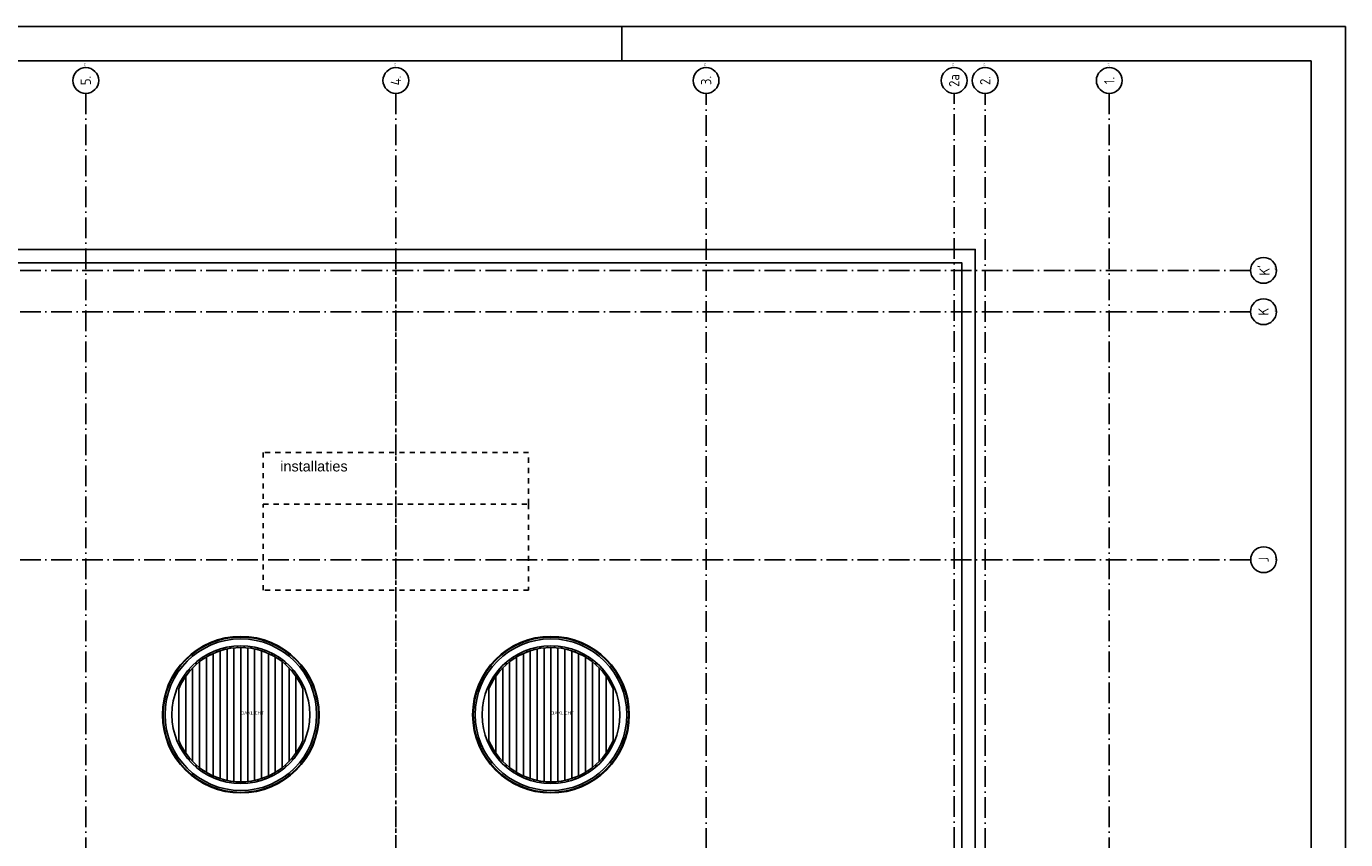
# Model space of a CAD drawing. Extents: x -4389 to 148511, y -40018 to 84100.
# Tile 28 of 28: x 110230 to 148511, y 60489 to 84100. Entities that reach past the tile are written whole.
import ezdxf
from ezdxf.enums import TextEntityAlignment as Align

# ---------------------------------------------------------------- set-up
doc = ezdxf.new("R2010")
doc.units = 0
doc.header["$LTSCALE"] = 100
for name, pattern in [('DASHDOT', [9, 6, -1.5, 0, -1.5]), ('DASHED', [3, 1.5, -1.5]), ('HIDDEN', [2, 1, -1])]:
    doc.linetypes.add(name, pattern=pattern)
for name, color, linetype in [('00KAD025', 2, 'CONTINUOUS'), ('00KAD070', 5, 'CONTINUOUS'), ('AB$1A---_ATTRIB035', 3, 'CONTINUOUS'), ('AL$1A---_ALGEMEEN', 8, 'CONTINUOUS'), ('AT$1A---_TEKST018', 1, 'CONTINUOUS'), ('AT$1A---_TEKST035', 3, 'CONTINUOUS'), ('BL$4----', 7, 'CONTINUOUS')]:
    doc.layers.add(name, color=color, linetype=linetype)
doc.styles.get("Standard").update_dxf_attribs({"font": 'ISOCP'})

# ---------------------------------------------------------------- blocks, each defined once
blk = doc.blocks.new('A$C5B61664F')
at = {"layer": '00KAD025', "linetype": 'CONTINUOUS'}
for p, q in [((152900, 84100), (0, 84100)), ((131900, 83100), (131900, 84100)), ((152900, 0), (152900, 84100))]:
    blk.add_line(p, q, dxfattribs=at)
at = {"layer": '00KAD070', "linetype": 'CONTINUOUS'}
for p, q in [((151900, 83100), (1000, 83100)), ((151900, 1000), (151900, 83100))]:
    blk.add_line(p, q, dxfattribs=at)
blk = doc.blocks.new('DAKLICHT')
at = {"layer": 'AL$1A---_ALGEMEEN', "color": 0, "linetype": 'CONTINUOUS'}
for points in [[(-500, 1885), (-500, 1936)], [(-300, 1927), (-300, 1977)], [(-200, -1940), (-200, 1940)], [(-100, 1947), (-100, 1997)], [(0, -1950), (0, 1950)], [(100, 1947), (100, 1997)], [(200, -1940), (200, 1940)], [(300, 1927), (300, 1977)], [(500, 1885), (500, 1936)], [(-1200, -1537), (-1200, 1537)], [(-1100, 1610), (-1100, 1670)], [(-1000, -1674), (-1000, 1674)], [(-900, 1730), (-900, 1786)], [(-800, -1778), (-800, 1778)], [(-700, 1820), (-700, 1873)], [(-600, -1855), (-600, 1855)], [(-400, -1909), (-400, 1909)], [(400, -1909), (400, 1909)], [(600, -1855), (600, 1855)], [(700, 1820), (700, 1873)], [(800, -1778), (800, 1778)], [(900, 1730), (900, 1786)], [(1000, -1674), (1000, 1674)], [(1100, 1610), (1100, 1670)], [(1200, -1537), (1200, 1537)], [(-1500, 1246), (-1500, 1323)], [(-1400, -1357), (-1400, 1357)], [(-1300, 1453), (-1300, 1520)], [(1300, 1453), (1300, 1520)], [(1400, -1357), (1400, 1357)], [(1500, 1246), (1500, 1323)], [(-1700, 955), (-1700, 1054)], [(-1600, -1115), (-1600, 1115)], [(1600, -1115), (1600, 1115)], [(1700, 955), (1700, 1054)], [(-1800, -750), (-1800, 750)], [(1800, -750), (1800, 750)], [(-1700, -1054), (-1700, -955)], [(1700, -1054), (1700, -955)], [(-1500, -1323), (-1500, -1246)], [(-1300, -1520), (-1300, -1453)], [(1300, -1520), (1300, -1453)], [(1500, -1323), (1500, -1246)], [(-1100, -1670), (-1100, -1610)], [(-900, -1786), (-900, -1730)], [(-700, -1873), (-700, -1820)], [(-500, -1936), (-500, -1885)], [(500, -1936), (500, -1885)], [(700, -1873), (700, -1820)], [(900, -1786), (900, -1730)], [(1100, -1670), (1100, -1610)], [(-300, -1977), (-300, -1927)], [(-100, -1997), (-100, -1947)], [(100, -1997), (100, -1947)], [(300, -1977), (300, -1927)]]:
    blk.add_lwpolyline(points, dxfattribs=at)
for radius in [2273, 2255, 2200, 2000]:
    blk.add_circle((0, 0), radius, dxfattribs=at)
for start, end in [(22.6199, 157.3801), (202.6199, 337.3801)]:
    blk.add_arc((0, 0), 1950, start, end, dxfattribs=at)
at = {"layer": 'AT$1A---_TEKST018', "linetype": 'CONTINUOUS'}
blk.add_text('DAKLICHT', height=100, dxfattribs=at).set_placement((0, 0))
blk = doc.blocks.new('1011')
at = {"layer": 'AL$1A---_ALGEMEEN', "color": 0, "linetype": 'CONTINUOUS'}
blk.add_circle((-750, 0), 750, dxfattribs=at)
at = {"layer": 'AT$1A---_TEKST018', "linetype": 'CONTINUOUS'}
blk.add_text('1011', height=100, dxfattribs=at).set_placement((0, 0))
blk = doc.blocks.new('1010')
at = {"layer": 'AL$1A---_ALGEMEEN', "color": 0, "linetype": 'CONTINUOUS'}
blk.add_circle((0, 750), 750, dxfattribs=at)
at = {"layer": 'AT$1A---_TEKST018', "linetype": 'CONTINUOUS'}
blk.add_text('1010', height=100, dxfattribs=at).set_placement((0, 0))

msp = doc.modelspace()

# ---------------------------------------------------------------- linework, layer by layer
at = {"layer": 'AL$1A---_ALGEMEEN', "color": 1, "linetype": 'DASHDOT'}
msp.add_line((141653, 82154), (141653, 38616.6), dxfattribs=at)
for points in [[(111953, 82154), (111953, 38616.6)], [(120953, 82154), (120953, 38616.6)], [(129953, 38616.6), (129953, 82154)], [(137153, 40448.3), (137153, 82154)], [(138053, 38616.6), (138053, 82154)], [(145753, 77016.6), (100942.4, 77016.6)], [(145753, 75816.6), (100942.4, 75816.6)], [(145753, 68616.6), (100853, 68616.6)]]:
    msp.add_lwpolyline(points, dxfattribs=at)
at = {"layer": 'AL$1A---_ALGEMEEN', "linetype": 'CONTINUOUS'}
for points in [[(104143, 59966.6), (104143, 77626.6), (137763, 77626.6), (137763, 59966.6)], [(104533, 59966.6), (104533, 77236.6), (137373, 77236.6), (137373, 59966.6)]]:
    msp.add_lwpolyline(points, dxfattribs=at)
at = {"layer": 'AL$1A---_ALGEMEEN', "linetype": 'HIDDEN'}
msp.add_lwpolyline([(120953, 77016.5), (120953, 43416.5)], dxfattribs=at)
at = {"layer": 'AL$1A---_ALGEMEEN', "linetype": 'DASHED'}
for points in [[(117103, 71731), (117103, 70231), (124803, 70231), (124803, 71731)], [(117103, 67731), (117103, 70231), (124803, 70231), (124803, 67731)]]:
    msp.add_lwpolyline(points, close=True, dxfattribs=at)

# ---------------------------------------------------------------- block references
at = {"layer": 'AL$1A---_ALGEMEEN', "color": 1, "linetype": 'DASHDOT'}
ref = msp.add_blockref('1011', (111953, 82904), dxfattribs=dict(at, xscale=0.5, yscale=0.5, zscale=0.5, rotation=90))
ref.add_attrib('STR-NAAM', '5.', dxfattribs={"layer": 'AB$1A---_ATTRIB035', "linetype": 'CONTINUOUS', "height": 300, "rotation": 90}).set_placement((111953, 82529), align=Align.MIDDLE)
ref = msp.add_blockref('1011', (120953, 82904), dxfattribs=dict(at, xscale=0.5, yscale=0.5, zscale=0.5, rotation=90))
ref.add_attrib('STR-NAAM', '4.', dxfattribs={"layer": 'AB$1A---_ATTRIB035', "linetype": 'CONTINUOUS', "height": 300, "rotation": 90}).set_placement((120953, 82529), align=Align.MIDDLE)
ref = msp.add_blockref('1011', (129953, 82904), dxfattribs=dict(at, xscale=0.5, yscale=0.5, zscale=0.5, rotation=90))
ref.add_attrib('STR-NAAM', '3.', dxfattribs={"layer": 'AB$1A---_ATTRIB035', "linetype": 'CONTINUOUS', "height": 300, "rotation": 90}).set_placement((129953, 82529), align=Align.MIDDLE)
ref = msp.add_blockref('1011', (137153, 82904), dxfattribs=dict(at, xscale=0.5, yscale=0.5, zscale=0.5, rotation=90))
ref.add_attrib('STR-NAAM', '2a', dxfattribs={"layer": 'AB$1A---_ATTRIB035', "linetype": 'CONTINUOUS', "height": 300, "rotation": 90}).set_placement((137153, 82529), align=Align.MIDDLE)
ref = msp.add_blockref('1011', (138053, 82904), dxfattribs=dict(at, xscale=0.5, yscale=0.5, zscale=0.5, rotation=90))
ref.add_attrib('STR-NAAM', '2.', dxfattribs={"layer": 'AB$1A---_ATTRIB035', "linetype": 'CONTINUOUS', "height": 300, "rotation": 90}).set_placement((138053, 82529), align=Align.MIDDLE)
ref = msp.add_blockref('1011', (141653, 82904), dxfattribs=dict(at, xscale=0.5, yscale=0.5, zscale=0.5, rotation=90))
ref.add_attrib('STR-NAAM', '1.', dxfattribs={"layer": 'AB$1A---_ATTRIB035', "linetype": 'CONTINUOUS', "height": 300, "rotation": 90}).set_placement((141653, 82529), align=Align.MIDDLE)
ref = msp.add_blockref('1010', (146503, 77016.6), dxfattribs=dict(at, xscale=0.5, yscale=0.5, zscale=0.5, rotation=90))
ref.add_attrib('STR-NAAM', "K'", dxfattribs={"layer": 'AB$1A---_ATTRIB035', "linetype": 'CONTINUOUS', "height": 300, "rotation": 90}).set_placement((146128, 77016.6), align=Align.MIDDLE)
ref = msp.add_blockref('1010', (146503, 75816.6), dxfattribs=dict(at, xscale=0.5, yscale=0.5, zscale=0.5, rotation=90))
ref.add_attrib('STR-NAAM', 'K', dxfattribs={"layer": 'AB$1A---_ATTRIB035', "linetype": 'CONTINUOUS', "height": 300, "rotation": 90}).set_placement((146128, 75816.6), align=Align.MIDDLE)
ref = msp.add_blockref('1010', (146507.8, 68616.6), dxfattribs=dict(at, xscale=0.5, yscale=0.5, zscale=0.5, rotation=90))
ref.add_attrib('STR-NAAM', 'J', dxfattribs={"layer": 'AB$1A---_ATTRIB035', "linetype": 'CONTINUOUS', "height": 300, "rotation": 90}).set_placement((146132.8, 68616.6), align=Align.MIDDLE)
at = {"layer": 'AL$1A---_ALGEMEEN', "linetype": 'CONTINUOUS'}
for p in [(116453, 64116.5), (125453, 64116.5)]:
    msp.add_blockref('DAKLICHT', p, dxfattribs=at)
at = {"layer": 'BL$4----'}
msp.add_blockref('A$C5B61664F', (-4388.6, 0), dxfattribs=at)

# ---------------------------------------------------------------- texts
at = {"layer": 'AT$1A---_TEKST035', "color": 8, "linetype": 'CONTINUOUS', "insert": (117596.4, 71479.1), "char_height": 300, "width": 2342.16, "attachment_point": 1}
msp.add_mtext('\\fArial|b0|i0|c0|p34;installaties', dxfattribs=at)

doc.saveas('drawing.dxf')
